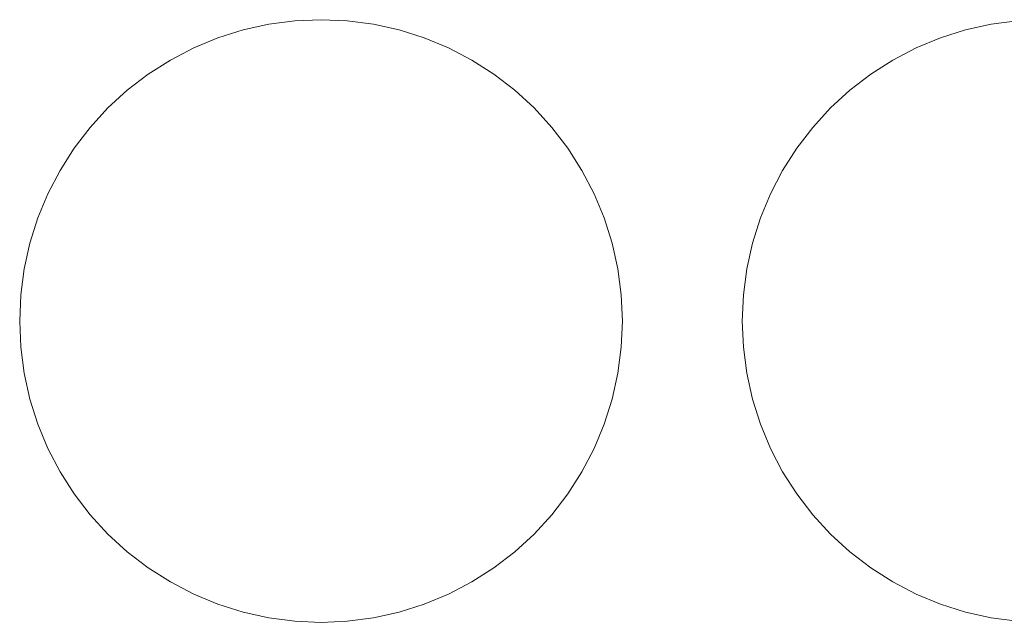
# Model space of a CAD drawing. Header units: millimetres. Extents: x -865 to 866, y -41 to 38.
# Tile 94 of 192: x -65 to -34, y 19 to 38. Entities that reach past the tile are written whole.
import ezdxf

# ---------------------------------------------------------------- set-up
doc = ezdxf.new("R2010")
doc.units = ezdxf.units.MM
doc.header["$LTSCALE"] = 5.08
doc.layers.add('Lighting-LED', color=7, linetype='Continuous', lineweight=5, true_color=0x000000)

# ---------------------------------------------------------------- blocks, each defined once
blk = doc.blocks.new('Group-2-1')
at = {"layer": 'Lighting-LED', "color": 18, "linetype": 'Continuous', "lineweight": 5}
for points, invisible_edges in [([(-25651.499, 11252.401, -183.913), (-25650.688, 11252.436, -183.913), (-25649.878, 11252.401, -183.913), (-25650.688, 11243.136, -183.913)], 12), ([(-25650.688, 11252.436, -180.738), (-25650.688, 11252.436, -183.913), (-25651.499, 11252.401, -183.913), (-25651.499, 11252.401, -180.738)], 5), ([(-25649.878, 11252.401, -180.738), (-25650.688, 11252.436, -180.738), (-25651.499, 11252.401, -180.738), (-25650.688, 11243.136, -180.738)], 12), ([(-25649.878, 11252.401, -180.738), (-25649.878, 11252.401, -183.913), (-25650.688, 11252.436, -183.913), (-25650.688, 11252.436, -180.738)], 5), ([(-25654.618, 11251.565, -183.913), (-25653.869, 11251.876, -183.913), (-25653.095, 11252.12, -183.913), (-25650.688, 11243.136, -183.913)], 12), ([(-25653.095, 11252.12, -180.738), (-25653.869, 11251.876, -180.738), (-25654.618, 11251.565, -180.738), (-25650.688, 11243.136, -180.738)], 12), ([(-25653.095, 11252.12, -180.738), (-25653.095, 11252.12, -183.913), (-25653.869, 11251.876, -183.913), (-25653.869, 11251.876, -180.738)], 5), ([(-25653.095, 11252.12, -183.913), (-25652.303, 11252.295, -183.913), (-25651.499, 11252.401, -183.913), (-25650.688, 11243.136, -183.913)], 12), ([(-25651.499, 11252.401, -180.738), (-25652.303, 11252.295, -180.738), (-25653.095, 11252.12, -180.738), (-25650.688, 11243.136, -180.738)], 12), ([(-25652.303, 11252.295, -180.738), (-25652.303, 11252.295, -183.913), (-25653.095, 11252.12, -183.913), (-25653.095, 11252.12, -180.738)], 5), ([(-25651.499, 11252.401, -180.738), (-25651.499, 11252.401, -183.913), (-25652.303, 11252.295, -183.913), (-25652.303, 11252.295, -180.738)], 5), ([(-25649.878, 11252.401, -183.913), (-25649.073, 11252.295, -183.913), (-25648.281, 11252.12, -183.913), (-25650.688, 11243.136, -183.913)], 12), ([(-25648.281, 11252.12, -180.738), (-25649.073, 11252.295, -180.738), (-25649.878, 11252.401, -180.738), (-25650.688, 11243.136, -180.738)], 12), ([(-25648.281, 11252.12, -183.913), (-25647.507, 11251.876, -183.913), (-25646.758, 11251.565, -183.913), (-25650.688, 11243.136, -183.913)], 12), ([(-25646.758, 11251.565, -180.738), (-25647.507, 11251.876, -180.738), (-25648.281, 11252.12, -180.738), (-25650.688, 11243.136, -180.738)], 12), ([(-25649.073, 11252.295, -180.738), (-25649.073, 11252.295, -183.913), (-25649.878, 11252.401, -183.913), (-25649.878, 11252.401, -180.738)], 5), ([(-25648.281, 11252.12, -180.738), (-25648.281, 11252.12, -183.913), (-25649.073, 11252.295, -183.913), (-25649.073, 11252.295, -180.738)], 5), ([(-25647.507, 11251.876, -180.738), (-25647.507, 11251.876, -183.913), (-25648.281, 11252.12, -183.913), (-25648.281, 11252.12, -180.738)], 5), ([(-25632.318, 11251.565, -183.913), (-25631.569, 11251.876, -183.913), (-25630.795, 11252.12, -183.913), (-25628.388, 11243.136, -183.913)], 12), ([(-25630.795, 11252.12, -180.738), (-25631.569, 11251.876, -180.738), (-25632.318, 11251.565, -180.738), (-25628.388, 11243.136, -180.738)], 12), ([(-25630.795, 11252.12, -180.738), (-25630.795, 11252.12, -183.913), (-25631.569, 11251.876, -183.913), (-25631.569, 11251.876, -180.738)], 5), ([(-25630.795, 11252.12, -183.913), (-25630.003, 11252.295, -183.913), (-25629.199, 11252.401, -183.913), (-25628.388, 11243.136, -183.913)], 12), ([(-25629.199, 11252.401, -180.738), (-25630.003, 11252.295, -180.738), (-25630.795, 11252.12, -180.738), (-25628.388, 11243.136, -180.738)], 12), ([(-25630.003, 11252.295, -180.738), (-25630.003, 11252.295, -183.913), (-25630.795, 11252.12, -183.913), (-25630.795, 11252.12, -180.738)], 5), ([(-25629.199, 11252.401, -180.738), (-25629.199, 11252.401, -183.913), (-25630.003, 11252.295, -183.913), (-25630.003, 11252.295, -180.738)], 5), ([(-25653.869, 11251.876, -180.738), (-25653.869, 11251.876, -183.913), (-25654.618, 11251.565, -183.913), (-25654.618, 11251.565, -180.738)], 5), ([(-25646.758, 11251.565, -180.738), (-25646.758, 11251.565, -183.913), (-25647.507, 11251.876, -183.913), (-25647.507, 11251.876, -180.738)], 5), ([(-25631.569, 11251.876, -180.738), (-25631.569, 11251.876, -183.913), (-25632.318, 11251.565, -183.913), (-25632.318, 11251.565, -180.738)], 5), ([(-25656.022, 11250.755, -183.913), (-25655.338, 11251.191, -183.913), (-25654.618, 11251.565, -183.913), (-25650.688, 11243.136, -183.913)], 12), ([(-25654.618, 11251.565, -180.738), (-25655.338, 11251.191, -180.738), (-25656.022, 11250.755, -180.738), (-25650.688, 11243.136, -180.738)], 12), ([(-25654.618, 11251.565, -180.738), (-25654.618, 11251.565, -183.913), (-25655.338, 11251.191, -183.913), (-25655.338, 11251.191, -180.738)], 5), ([(-25646.758, 11251.565, -183.913), (-25646.038, 11251.191, -183.913), (-25645.354, 11250.755, -183.913), (-25650.688, 11243.136, -183.913)], 12), ([(-25645.354, 11250.755, -180.738), (-25646.038, 11251.191, -180.738), (-25646.758, 11251.565, -180.738), (-25650.688, 11243.136, -180.738)], 12), ([(-25646.038, 11251.191, -180.738), (-25646.038, 11251.191, -183.913), (-25646.758, 11251.565, -183.913), (-25646.758, 11251.565, -180.738)], 5), ([(-25633.722, 11250.755, -183.913), (-25633.038, 11251.191, -183.913), (-25632.318, 11251.565, -183.913), (-25628.388, 11243.136, -183.913)], 12), ([(-25632.318, 11251.565, -180.738), (-25633.038, 11251.191, -180.738), (-25633.722, 11250.755, -180.738), (-25628.388, 11243.136, -180.738)], 12), ([(-25632.318, 11251.565, -180.738), (-25632.318, 11251.565, -183.913), (-25633.038, 11251.191, -183.913), (-25633.038, 11251.191, -180.738)], 5), ([(-25655.338, 11251.191, -180.738), (-25655.338, 11251.191, -183.913), (-25656.022, 11250.755, -183.913), (-25656.022, 11250.755, -180.738)], 5), ([(-25645.354, 11250.755, -180.738), (-25645.354, 11250.755, -183.913), (-25646.038, 11251.191, -183.913), (-25646.038, 11251.191, -180.738)], 5), ([(-25633.038, 11251.191, -180.738), (-25633.038, 11251.191, -183.913), (-25633.722, 11250.755, -183.913), (-25633.722, 11250.755, -180.738)], 5), ([(-25657.264, 11249.713, -183.913), (-25656.666, 11250.261, -183.913), (-25656.022, 11250.755, -183.913), (-25650.688, 11243.136, -183.913)], 12), ([(-25656.022, 11250.755, -180.738), (-25656.666, 11250.261, -180.738), (-25657.264, 11249.713, -180.738), (-25650.688, 11243.136, -180.738)], 12), ([(-25656.022, 11250.755, -180.738), (-25656.022, 11250.755, -183.913), (-25656.666, 11250.261, -183.913), (-25656.666, 11250.261, -180.738)], 5), ([(-25645.354, 11250.755, -183.913), (-25644.71, 11250.261, -183.913), (-25644.112, 11249.713, -183.913), (-25650.688, 11243.136, -183.913)], 12), ([(-25644.112, 11249.713, -180.738), (-25644.71, 11250.261, -180.738), (-25645.354, 11250.755, -180.738), (-25650.688, 11243.136, -180.738)], 12), ([(-25644.71, 11250.261, -180.738), (-25644.71, 11250.261, -183.913), (-25645.354, 11250.755, -183.913), (-25645.354, 11250.755, -180.738)], 5), ([(-25634.964, 11249.713, -183.913), (-25634.366, 11250.261, -183.913), (-25633.722, 11250.755, -183.913), (-25628.388, 11243.136, -183.913)], 12), ([(-25633.722, 11250.755, -180.738), (-25634.366, 11250.261, -180.738), (-25634.964, 11249.713, -180.738), (-25628.388, 11243.136, -180.738)], 12), ([(-25633.722, 11250.755, -180.738), (-25633.722, 11250.755, -183.913), (-25634.366, 11250.261, -183.913), (-25634.366, 11250.261, -180.738)], 5), ([(-25656.666, 11250.261, -180.738), (-25656.666, 11250.261, -183.913), (-25657.264, 11249.713, -183.913), (-25657.264, 11249.713, -180.738)], 5), ([(-25644.112, 11249.713, -180.738), (-25644.112, 11249.713, -183.913), (-25644.71, 11250.261, -183.913), (-25644.71, 11250.261, -180.738)], 5), ([(-25634.366, 11250.261, -180.738), (-25634.366, 11250.261, -183.913), (-25634.964, 11249.713, -183.913), (-25634.964, 11249.713, -180.738)], 5), ([(-25658.306, 11248.471, -183.913), (-25657.812, 11249.114, -183.913), (-25657.264, 11249.713, -183.913), (-25650.688, 11243.136, -183.913)], 12), ([(-25657.264, 11249.713, -180.738), (-25657.812, 11249.114, -180.738), (-25658.306, 11248.471, -180.738), (-25650.688, 11243.136, -180.738)], 12), ([(-25657.264, 11249.713, -180.738), (-25657.264, 11249.713, -183.913), (-25657.812, 11249.114, -183.913), (-25657.812, 11249.114, -180.738)], 5), ([(-25644.112, 11249.713, -183.913), (-25643.564, 11249.114, -183.913), (-25643.07, 11248.471, -183.913), (-25650.688, 11243.136, -183.913)], 12), ([(-25643.07, 11248.471, -180.738), (-25643.564, 11249.114, -180.738), (-25644.112, 11249.713, -180.738), (-25650.688, 11243.136, -180.738)], 12), ([(-25643.564, 11249.114, -180.738), (-25643.564, 11249.114, -183.913), (-25644.112, 11249.713, -183.913), (-25644.112, 11249.713, -180.738)], 5), ([(-25636.006, 11248.471, -183.913), (-25635.512, 11249.114, -183.913), (-25634.964, 11249.713, -183.913), (-25628.388, 11243.136, -183.913)], 12), ([(-25634.964, 11249.713, -180.738), (-25635.512, 11249.114, -180.738), (-25636.006, 11248.471, -180.738), (-25628.388, 11243.136, -180.738)], 12), ([(-25634.964, 11249.713, -180.738), (-25634.964, 11249.713, -183.913), (-25635.512, 11249.114, -183.913), (-25635.512, 11249.114, -180.738)], 5), ([(-25657.812, 11249.114, -180.738), (-25657.812, 11249.114, -183.913), (-25658.306, 11248.471, -183.913), (-25658.306, 11248.471, -180.738)], 5), ([(-25643.07, 11248.471, -180.738), (-25643.07, 11248.471, -183.913), (-25643.564, 11249.114, -183.913), (-25643.564, 11249.114, -180.738)], 5), ([(-25635.512, 11249.114, -180.738), (-25635.512, 11249.114, -183.913), (-25636.006, 11248.471, -183.913), (-25636.006, 11248.471, -180.738)], 5), ([(-25659.117, 11247.067, -183.913), (-25658.742, 11247.786, -183.913), (-25658.306, 11248.471, -183.913), (-25650.688, 11243.136, -183.913)], 12), ([(-25658.306, 11248.471, -180.738), (-25658.742, 11247.786, -180.738), (-25659.117, 11247.067, -180.738), (-25650.688, 11243.136, -180.738)], 12), ([(-25658.306, 11248.471, -180.738), (-25658.306, 11248.471, -183.913), (-25658.742, 11247.786, -183.913), (-25658.742, 11247.786, -180.738)], 5), ([(-25643.07, 11248.471, -183.913), (-25642.634, 11247.786, -183.913), (-25642.259, 11247.067, -183.913), (-25650.688, 11243.136, -183.913)], 12), ([(-25642.259, 11247.067, -180.738), (-25642.634, 11247.786, -180.738), (-25643.07, 11248.471, -180.738), (-25650.688, 11243.136, -180.738)], 12), ([(-25642.634, 11247.786, -180.738), (-25642.634, 11247.786, -183.913), (-25643.07, 11248.471, -183.913), (-25643.07, 11248.471, -180.738)], 5), ([(-25636.817, 11247.067, -183.913), (-25636.442, 11247.786, -183.913), (-25636.006, 11248.471, -183.913), (-25628.388, 11243.136, -183.913)], 12), ([(-25636.006, 11248.471, -180.738), (-25636.442, 11247.786, -180.738), (-25636.817, 11247.067, -180.738), (-25628.388, 11243.136, -180.738)], 12), ([(-25636.006, 11248.471, -180.738), (-25636.006, 11248.471, -183.913), (-25636.442, 11247.786, -183.913), (-25636.442, 11247.786, -180.738)], 5), ([(-25658.742, 11247.786, -180.738), (-25658.742, 11247.786, -183.913), (-25659.117, 11247.067, -183.913), (-25659.117, 11247.067, -180.738)], 5), ([(-25642.259, 11247.067, -180.738), (-25642.259, 11247.067, -183.913), (-25642.634, 11247.786, -183.913), (-25642.634, 11247.786, -180.738)], 5), ([(-25636.442, 11247.786, -180.738), (-25636.442, 11247.786, -183.913), (-25636.817, 11247.067, -183.913), (-25636.817, 11247.067, -180.738)], 5), ([(-25659.671, 11245.543, -183.913), (-25659.427, 11246.317, -183.913), (-25659.117, 11247.067, -183.913), (-25650.688, 11243.136, -183.913)], 12), ([(-25659.117, 11247.067, -180.738), (-25659.427, 11246.317, -180.738), (-25659.671, 11245.543, -180.738), (-25650.688, 11243.136, -180.738)], 12), ([(-25659.117, 11247.067, -180.738), (-25659.117, 11247.067, -183.913), (-25659.427, 11246.317, -183.913), (-25659.427, 11246.317, -180.738)], 5), ([(-25642.259, 11247.067, -183.913), (-25641.949, 11246.317, -183.913), (-25641.705, 11245.543, -183.913), (-25650.688, 11243.136, -183.913)], 12), ([(-25641.705, 11245.543, -180.738), (-25641.949, 11246.317, -180.738), (-25642.259, 11247.067, -180.738), (-25650.688, 11243.136, -180.738)], 12), ([(-25641.949, 11246.317, -180.738), (-25641.949, 11246.317, -183.913), (-25642.259, 11247.067, -183.913), (-25642.259, 11247.067, -180.738)], 5), ([(-25637.371, 11245.543, -183.913), (-25637.127, 11246.317, -183.913), (-25636.817, 11247.067, -183.913), (-25628.388, 11243.136, -183.913)], 12), ([(-25636.817, 11247.067, -180.738), (-25637.127, 11246.317, -180.738), (-25637.371, 11245.543, -180.738), (-25628.388, 11243.136, -180.738)], 12), ([(-25636.817, 11247.067, -180.738), (-25636.817, 11247.067, -183.913), (-25637.127, 11246.317, -183.913), (-25637.127, 11246.317, -180.738)], 5), ([(-25659.427, 11246.317, -180.738), (-25659.427, 11246.317, -183.913), (-25659.671, 11245.543, -183.913), (-25659.671, 11245.543, -180.738)], 5), ([(-25641.705, 11245.543, -180.738), (-25641.705, 11245.543, -183.913), (-25641.949, 11246.317, -183.913), (-25641.949, 11246.317, -180.738)], 5), ([(-25637.127, 11246.317, -180.738), (-25637.127, 11246.317, -183.913), (-25637.371, 11245.543, -183.913), (-25637.371, 11245.543, -180.738)], 5), ([(-25659.953, 11243.947, -183.913), (-25659.847, 11244.751, -183.913), (-25659.671, 11245.543, -183.913), (-25650.688, 11243.136, -183.913)], 12), ([(-25659.671, 11245.543, -180.738), (-25659.847, 11244.751, -180.738), (-25659.953, 11243.947, -180.738), (-25650.688, 11243.136, -180.738)], 12), ([(-25659.671, 11245.543, -180.738), (-25659.671, 11245.543, -183.913), (-25659.847, 11244.751, -183.913), (-25659.847, 11244.751, -180.738)], 5), ([(-25641.705, 11245.543, -183.913), (-25641.529, 11244.751, -183.913), (-25641.424, 11243.947, -183.913), (-25650.688, 11243.136, -183.913)], 12), ([(-25650.688, 11243.136, -180.738), (-25641.424, 11243.947, -180.738), (-25641.529, 11244.751, -180.738), (-25641.705, 11245.543, -180.738)], 9), ([(-25641.529, 11244.751, -180.738), (-25641.529, 11244.751, -183.913), (-25641.705, 11245.543, -183.913), (-25641.705, 11245.543, -180.738)], 5), ([(-25637.653, 11243.947, -183.913), (-25637.547, 11244.751, -183.913), (-25637.371, 11245.543, -183.913), (-25628.388, 11243.136, -183.913)], 12), ([(-25637.371, 11245.543, -180.738), (-25637.547, 11244.751, -180.738), (-25637.653, 11243.947, -180.738), (-25628.388, 11243.136, -180.738)], 12), ([(-25637.371, 11245.543, -180.738), (-25637.371, 11245.543, -183.913), (-25637.547, 11244.751, -183.913), (-25637.547, 11244.751, -180.738)], 5), ([(-25659.847, 11244.751, -180.738), (-25659.847, 11244.751, -183.913), (-25659.953, 11243.947, -183.913), (-25659.953, 11243.947, -180.738)], 5), ([(-25641.424, 11243.947, -180.738), (-25641.424, 11243.947, -183.913), (-25641.529, 11244.751, -183.913), (-25641.529, 11244.751, -180.738)], 5), ([(-25637.547, 11244.751, -180.738), (-25637.547, 11244.751, -183.913), (-25637.653, 11243.947, -183.913), (-25637.653, 11243.947, -180.738)], 5), ([(-25659.953, 11242.326, -183.913), (-25659.988, 11243.136, -183.913), (-25659.953, 11243.947, -183.913), (-25650.688, 11243.136, -183.913)], 12), ([(-25659.953, 11243.947, -180.738), (-25659.953, 11243.947, -183.913), (-25659.988, 11243.136, -183.913), (-25659.988, 11243.136, -180.738)], 5), ([(-25659.953, 11243.947, -180.738), (-25659.988, 11243.136, -180.738), (-25659.953, 11242.326, -180.738), (-25650.688, 11243.136, -180.738)], 12), ([(-25641.424, 11243.947, -183.913), (-25641.388, 11243.136, -183.913), (-25641.424, 11242.326, -183.913), (-25650.688, 11243.136, -183.913)], 12), ([(-25641.424, 11242.326, -180.738), (-25641.388, 11243.136, -180.738), (-25641.424, 11243.947, -180.738), (-25650.688, 11243.136, -180.738)], 12), ([(-25641.388, 11243.136, -180.738), (-25641.388, 11243.136, -183.913), (-25641.424, 11243.947, -183.913), (-25641.424, 11243.947, -180.738)], 5), ([(-25637.653, 11242.326, -183.913), (-25637.688, 11243.136, -183.913), (-25637.653, 11243.947, -183.913), (-25628.388, 11243.136, -183.913)], 12), ([(-25637.653, 11243.947, -180.738), (-25637.653, 11243.947, -183.913), (-25637.688, 11243.136, -183.913), (-25637.688, 11243.136, -180.738)], 5), ([(-25637.653, 11243.947, -180.738), (-25637.688, 11243.136, -180.738), (-25637.653, 11242.326, -180.738), (-25628.388, 11243.136, -180.738)], 12), ([(-25659.988, 11243.136, -180.738), (-25659.988, 11243.136, -183.913), (-25659.953, 11242.326, -183.913), (-25659.953, 11242.326, -180.738)], 5), ([(-25659.671, 11240.729, -183.913), (-25659.847, 11241.522, -183.913), (-25659.953, 11242.326, -183.913), (-25650.688, 11243.136, -183.913)], 12), ([(-25659.953, 11242.326, -180.738), (-25659.847, 11241.522, -180.738), (-25659.671, 11240.729, -180.738), (-25650.688, 11243.136, -180.738)], 12), ([(-25659.117, 11239.206, -183.913), (-25659.427, 11239.956, -183.913), (-25659.671, 11240.729, -183.913), (-25650.688, 11243.136, -183.913)], 12), ([(-25659.671, 11240.729, -180.738), (-25659.427, 11239.956, -180.738), (-25659.117, 11239.206, -180.738), (-25650.688, 11243.136, -180.738)], 12), ([(-25658.306, 11237.802, -183.913), (-25658.742, 11238.486, -183.913), (-25659.117, 11239.206, -183.913), (-25650.688, 11243.136, -183.913)], 12), ([(-25659.117, 11239.206, -180.738), (-25658.742, 11238.486, -180.738), (-25658.306, 11237.802, -180.738), (-25650.688, 11243.136, -180.738)], 12), ([(-25657.264, 11236.56, -183.913), (-25657.812, 11237.159, -183.913), (-25658.306, 11237.802, -183.913), (-25650.688, 11243.136, -183.913)], 12), ([(-25658.306, 11237.802, -180.738), (-25657.812, 11237.159, -180.738), (-25657.264, 11236.56, -180.738), (-25650.688, 11243.136, -180.738)], 12), ([(-25656.022, 11235.518, -183.913), (-25656.666, 11236.012, -183.913), (-25657.264, 11236.56, -183.913), (-25650.688, 11243.136, -183.913)], 12), ([(-25657.264, 11236.56, -180.738), (-25656.666, 11236.012, -180.738), (-25656.022, 11235.518, -180.738), (-25650.688, 11243.136, -180.738)], 12), ([(-25654.618, 11234.708, -183.913), (-25655.338, 11235.082, -183.913), (-25656.022, 11235.518, -183.913), (-25650.688, 11243.136, -183.913)], 12), ([(-25656.022, 11235.518, -180.738), (-25655.338, 11235.082, -180.738), (-25654.618, 11234.708, -180.738), (-25650.688, 11243.136, -180.738)], 12), ([(-25653.095, 11234.153, -183.913), (-25653.869, 11234.397, -183.913), (-25654.618, 11234.708, -183.913), (-25650.688, 11243.136, -183.913)], 12), ([(-25654.618, 11234.708, -180.738), (-25653.869, 11234.397, -180.738), (-25653.095, 11234.153, -180.738), (-25650.688, 11243.136, -180.738)], 12), ([(-25651.499, 11233.872, -183.913), (-25652.303, 11233.978, -183.913), (-25653.095, 11234.153, -183.913), (-25650.688, 11243.136, -183.913)], 12), ([(-25653.095, 11234.153, -180.738), (-25652.303, 11233.978, -180.738), (-25651.499, 11233.872, -180.738), (-25650.688, 11243.136, -180.738)], 12), ([(-25649.878, 11233.872, -183.913), (-25650.688, 11233.836, -183.913), (-25651.499, 11233.872, -183.913), (-25650.688, 11243.136, -183.913)], 12), ([(-25651.499, 11233.872, -180.738), (-25650.688, 11233.836, -180.738), (-25649.878, 11233.872, -180.738), (-25650.688, 11243.136, -180.738)], 12), ([(-25650.688, 11243.136, -183.913), (-25641.424, 11242.326, -183.913), (-25641.529, 11241.522, -183.913), (-25641.705, 11240.729, -183.913)], 9), ([(-25641.705, 11240.729, -183.913), (-25641.949, 11239.956, -183.913), (-25642.259, 11239.206, -183.913), (-25650.688, 11243.136, -183.913)], 12), ([(-25642.259, 11239.206, -183.913), (-25642.634, 11238.486, -183.913), (-25643.07, 11237.802, -183.913), (-25650.688, 11243.136, -183.913)], 12), ([(-25643.07, 11237.802, -183.913), (-25643.564, 11237.159, -183.913), (-25644.112, 11236.56, -183.913), (-25650.688, 11243.136, -183.913)], 12), ([(-25644.112, 11236.56, -183.913), (-25644.71, 11236.012, -183.913), (-25645.354, 11235.518, -183.913), (-25650.688, 11243.136, -183.913)], 12), ([(-25645.354, 11235.518, -183.913), (-25646.038, 11235.082, -183.913), (-25646.758, 11234.708, -183.913), (-25650.688, 11243.136, -183.913)], 12), ([(-25646.758, 11234.708, -183.913), (-25647.507, 11234.397, -183.913), (-25648.281, 11234.153, -183.913), (-25650.688, 11243.136, -183.913)], 12), ([(-25648.281, 11234.153, -183.913), (-25649.073, 11233.978, -183.913), (-25649.878, 11233.872, -183.913), (-25650.688, 11243.136, -183.913)], 12), ([(-25649.878, 11233.872, -180.738), (-25649.073, 11233.978, -180.738), (-25648.281, 11234.153, -180.738), (-25650.688, 11243.136, -180.738)], 12), ([(-25648.281, 11234.153, -180.738), (-25647.507, 11234.397, -180.738), (-25646.758, 11234.708, -180.738), (-25650.688, 11243.136, -180.738)], 12), ([(-25646.758, 11234.708, -180.738), (-25646.038, 11235.082, -180.738), (-25645.354, 11235.518, -180.738), (-25650.688, 11243.136, -180.738)], 12), ([(-25645.354, 11235.518, -180.738), (-25644.71, 11236.012, -180.738), (-25644.112, 11236.56, -180.738), (-25650.688, 11243.136, -180.738)], 12), ([(-25644.112, 11236.56, -180.738), (-25643.564, 11237.159, -180.738), (-25643.07, 11237.802, -180.738), (-25650.688, 11243.136, -180.738)], 12), ([(-25643.07, 11237.802, -180.738), (-25642.634, 11238.486, -180.738), (-25642.259, 11239.206, -180.738), (-25650.688, 11243.136, -180.738)], 12), ([(-25642.259, 11239.206, -180.738), (-25641.949, 11239.956, -180.738), (-25641.705, 11240.729, -180.738), (-25650.688, 11243.136, -180.738)], 12), ([(-25641.705, 11240.729, -180.738), (-25641.529, 11241.522, -180.738), (-25641.424, 11242.326, -180.738), (-25650.688, 11243.136, -180.738)], 12), ([(-25641.424, 11242.326, -180.738), (-25641.424, 11242.326, -183.913), (-25641.388, 11243.136, -183.913), (-25641.388, 11243.136, -180.738)], 5), ([(-25637.688, 11243.136, -180.738), (-25637.688, 11243.136, -183.913), (-25637.653, 11242.326, -183.913), (-25637.653, 11242.326, -180.738)], 5), ([(-25637.371, 11240.729, -183.913), (-25637.547, 11241.522, -183.913), (-25637.653, 11242.326, -183.913), (-25628.388, 11243.136, -183.913)], 12), ([(-25637.653, 11242.326, -180.738), (-25637.547, 11241.522, -180.738), (-25637.371, 11240.729, -180.738), (-25628.388, 11243.136, -180.738)], 12), ([(-25636.817, 11239.206, -183.913), (-25637.127, 11239.956, -183.913), (-25637.371, 11240.729, -183.913), (-25628.388, 11243.136, -183.913)], 12), ([(-25637.371, 11240.729, -180.738), (-25637.127, 11239.956, -180.738), (-25636.817, 11239.206, -180.738), (-25628.388, 11243.136, -180.738)], 12), ([(-25636.006, 11237.802, -183.913), (-25636.442, 11238.486, -183.913), (-25636.817, 11239.206, -183.913), (-25628.388, 11243.136, -183.913)], 12), ([(-25636.817, 11239.206, -180.738), (-25636.442, 11238.486, -180.738), (-25636.006, 11237.802, -180.738), (-25628.388, 11243.136, -180.738)], 12), ([(-25634.964, 11236.56, -183.913), (-25635.512, 11237.159, -183.913), (-25636.006, 11237.802, -183.913), (-25628.388, 11243.136, -183.913)], 12), ([(-25636.006, 11237.802, -180.738), (-25635.512, 11237.159, -180.738), (-25634.964, 11236.56, -180.738), (-25628.388, 11243.136, -180.738)], 12), ([(-25633.722, 11235.518, -183.913), (-25634.366, 11236.012, -183.913), (-25634.964, 11236.56, -183.913), (-25628.388, 11243.136, -183.913)], 12), ([(-25634.964, 11236.56, -180.738), (-25634.366, 11236.012, -180.738), (-25633.722, 11235.518, -180.738), (-25628.388, 11243.136, -180.738)], 12), ([(-25632.318, 11234.708, -183.913), (-25633.038, 11235.082, -183.913), (-25633.722, 11235.518, -183.913), (-25628.388, 11243.136, -183.913)], 12), ([(-25633.722, 11235.518, -180.738), (-25633.038, 11235.082, -180.738), (-25632.318, 11234.708, -180.738), (-25628.388, 11243.136, -180.738)], 12), ([(-25630.795, 11234.153, -183.913), (-25631.569, 11234.397, -183.913), (-25632.318, 11234.708, -183.913), (-25628.388, 11243.136, -183.913)], 12), ([(-25632.318, 11234.708, -180.738), (-25631.569, 11234.397, -180.738), (-25630.795, 11234.153, -180.738), (-25628.388, 11243.136, -180.738)], 12), ([(-25629.199, 11233.872, -183.913), (-25630.003, 11233.978, -183.913), (-25630.795, 11234.153, -183.913), (-25628.388, 11243.136, -183.913)], 12), ([(-25630.795, 11234.153, -180.738), (-25630.003, 11233.978, -180.738), (-25629.199, 11233.872, -180.738), (-25628.388, 11243.136, -180.738)], 12), ([(-25659.953, 11242.326, -180.738), (-25659.953, 11242.326, -183.913), (-25659.847, 11241.522, -183.913), (-25659.847, 11241.522, -180.738)], 5), ([(-25641.529, 11241.522, -180.738), (-25641.529, 11241.522, -183.913), (-25641.424, 11242.326, -183.913), (-25641.424, 11242.326, -180.738)], 5), ([(-25637.653, 11242.326, -180.738), (-25637.653, 11242.326, -183.913), (-25637.547, 11241.522, -183.913), (-25637.547, 11241.522, -180.738)], 5), ([(-25659.847, 11241.522, -180.738), (-25659.847, 11241.522, -183.913), (-25659.671, 11240.729, -183.913), (-25659.671, 11240.729, -180.738)], 5), ([(-25641.705, 11240.729, -180.738), (-25641.705, 11240.729, -183.913), (-25641.529, 11241.522, -183.913), (-25641.529, 11241.522, -180.738)], 5), ([(-25637.547, 11241.522, -180.738), (-25637.547, 11241.522, -183.913), (-25637.371, 11240.729, -183.913), (-25637.371, 11240.729, -180.738)], 5), ([(-25659.671, 11240.729, -180.738), (-25659.671, 11240.729, -183.913), (-25659.427, 11239.956, -183.913), (-25659.427, 11239.956, -180.738)], 5), ([(-25641.949, 11239.956, -180.738), (-25641.949, 11239.956, -183.913), (-25641.705, 11240.729, -183.913), (-25641.705, 11240.729, -180.738)], 5), ([(-25637.371, 11240.729, -180.738), (-25637.371, 11240.729, -183.913), (-25637.127, 11239.956, -183.913), (-25637.127, 11239.956, -180.738)], 5), ([(-25659.427, 11239.956, -180.738), (-25659.427, 11239.956, -183.913), (-25659.117, 11239.206, -183.913), (-25659.117, 11239.206, -180.738)], 5), ([(-25642.259, 11239.206, -180.738), (-25642.259, 11239.206, -183.913), (-25641.949, 11239.956, -183.913), (-25641.949, 11239.956, -180.738)], 5), ([(-25637.127, 11239.956, -180.738), (-25637.127, 11239.956, -183.913), (-25636.817, 11239.206, -183.913), (-25636.817, 11239.206, -180.738)], 5), ([(-25659.117, 11239.206, -180.738), (-25659.117, 11239.206, -183.913), (-25658.742, 11238.486, -183.913), (-25658.742, 11238.486, -180.738)], 5), ([(-25642.634, 11238.486, -180.738), (-25642.634, 11238.486, -183.913), (-25642.259, 11239.206, -183.913), (-25642.259, 11239.206, -180.738)], 5), ([(-25636.817, 11239.206, -180.738), (-25636.817, 11239.206, -183.913), (-25636.442, 11238.486, -183.913), (-25636.442, 11238.486, -180.738)], 5), ([(-25658.742, 11238.486, -180.738), (-25658.742, 11238.486, -183.913), (-25658.306, 11237.802, -183.913), (-25658.306, 11237.802, -180.738)], 5), ([(-25643.07, 11237.802, -180.738), (-25643.07, 11237.802, -183.913), (-25642.634, 11238.486, -183.913), (-25642.634, 11238.486, -180.738)], 5), ([(-25636.442, 11238.486, -180.738), (-25636.442, 11238.486, -183.913), (-25636.006, 11237.802, -183.913), (-25636.006, 11237.802, -180.738)], 5), ([(-25658.306, 11237.802, -180.738), (-25658.306, 11237.802, -183.913), (-25657.812, 11237.159, -183.913), (-25657.812, 11237.159, -180.738)], 5), ([(-25643.564, 11237.159, -180.738), (-25643.564, 11237.159, -183.913), (-25643.07, 11237.802, -183.913), (-25643.07, 11237.802, -180.738)], 5), ([(-25636.006, 11237.802, -180.738), (-25636.006, 11237.802, -183.913), (-25635.512, 11237.159, -183.913), (-25635.512, 11237.159, -180.738)], 5), ([(-25657.812, 11237.159, -180.738), (-25657.812, 11237.159, -183.913), (-25657.264, 11236.56, -183.913), (-25657.264, 11236.56, -180.738)], 5), ([(-25644.112, 11236.56, -180.738), (-25644.112, 11236.56, -183.913), (-25643.564, 11237.159, -183.913), (-25643.564, 11237.159, -180.738)], 5), ([(-25635.512, 11237.159, -180.738), (-25635.512, 11237.159, -183.913), (-25634.964, 11236.56, -183.913), (-25634.964, 11236.56, -180.738)], 5), ([(-25657.264, 11236.56, -180.738), (-25657.264, 11236.56, -183.913), (-25656.666, 11236.012, -183.913), (-25656.666, 11236.012, -180.738)], 5), ([(-25644.71, 11236.012, -180.738), (-25644.71, 11236.012, -183.913), (-25644.112, 11236.56, -183.913), (-25644.112, 11236.56, -180.738)], 5), ([(-25634.964, 11236.56, -180.738), (-25634.964, 11236.56, -183.913), (-25634.366, 11236.012, -183.913), (-25634.366, 11236.012, -180.738)], 5), ([(-25656.666, 11236.012, -180.738), (-25656.666, 11236.012, -183.913), (-25656.022, 11235.518, -183.913), (-25656.022, 11235.518, -180.738)], 5), ([(-25645.354, 11235.518, -180.738), (-25645.354, 11235.518, -183.913), (-25644.71, 11236.012, -183.913), (-25644.71, 11236.012, -180.738)], 5), ([(-25634.366, 11236.012, -180.738), (-25634.366, 11236.012, -183.913), (-25633.722, 11235.518, -183.913), (-25633.722, 11235.518, -180.738)], 5), ([(-25656.022, 11235.518, -180.738), (-25656.022, 11235.518, -183.913), (-25655.338, 11235.082, -183.913), (-25655.338, 11235.082, -180.738)], 5), ([(-25646.038, 11235.082, -180.738), (-25646.038, 11235.082, -183.913), (-25645.354, 11235.518, -183.913), (-25645.354, 11235.518, -180.738)], 5), ([(-25633.722, 11235.518, -180.738), (-25633.722, 11235.518, -183.913), (-25633.038, 11235.082, -183.913), (-25633.038, 11235.082, -180.738)], 5), ([(-25655.338, 11235.082, -180.738), (-25655.338, 11235.082, -183.913), (-25654.618, 11234.708, -183.913), (-25654.618, 11234.708, -180.738)], 5), ([(-25646.758, 11234.708, -180.738), (-25646.758, 11234.708, -183.913), (-25646.038, 11235.082, -183.913), (-25646.038, 11235.082, -180.738)], 5), ([(-25633.038, 11235.082, -180.738), (-25633.038, 11235.082, -183.913), (-25632.318, 11234.708, -183.913), (-25632.318, 11234.708, -180.738)], 5), ([(-25654.618, 11234.708, -180.738), (-25654.618, 11234.708, -183.913), (-25653.869, 11234.397, -183.913), (-25653.869, 11234.397, -180.738)], 5), ([(-25647.507, 11234.397, -180.738), (-25647.507, 11234.397, -183.913), (-25646.758, 11234.708, -183.913), (-25646.758, 11234.708, -180.738)], 5), ([(-25632.318, 11234.708, -180.738), (-25632.318, 11234.708, -183.913), (-25631.569, 11234.397, -183.913), (-25631.569, 11234.397, -180.738)], 5), ([(-25653.869, 11234.397, -180.738), (-25653.869, 11234.397, -183.913), (-25653.095, 11234.153, -183.913), (-25653.095, 11234.153, -180.738)], 5), ([(-25648.281, 11234.153, -180.738), (-25648.281, 11234.153, -183.913), (-25647.507, 11234.397, -183.913), (-25647.507, 11234.397, -180.738)], 5), ([(-25631.569, 11234.397, -180.738), (-25631.569, 11234.397, -183.913), (-25630.795, 11234.153, -183.913), (-25630.795, 11234.153, -180.738)], 5), ([(-25653.095, 11234.153, -180.738), (-25653.095, 11234.153, -183.913), (-25652.303, 11233.978, -183.913), (-25652.303, 11233.978, -180.738)], 5), ([(-25652.303, 11233.978, -180.738), (-25652.303, 11233.978, -183.913), (-25651.499, 11233.872, -183.913), (-25651.499, 11233.872, -180.738)], 5), ([(-25651.499, 11233.872, -180.738), (-25651.499, 11233.872, -183.913), (-25650.688, 11233.836, -183.913), (-25650.688, 11233.836, -180.738)], 5), ([(-25650.688, 11233.836, -180.738), (-25650.688, 11233.836, -183.913), (-25649.878, 11233.872, -183.913), (-25649.878, 11233.872, -180.738)], 5), ([(-25649.878, 11233.872, -180.738), (-25649.878, 11233.872, -183.913), (-25649.073, 11233.978, -183.913), (-25649.073, 11233.978, -180.738)], 5), ([(-25649.073, 11233.978, -180.738), (-25649.073, 11233.978, -183.913), (-25648.281, 11234.153, -183.913), (-25648.281, 11234.153, -180.738)], 5), ([(-25630.795, 11234.153, -180.738), (-25630.795, 11234.153, -183.913), (-25630.003, 11233.978, -183.913), (-25630.003, 11233.978, -180.738)], 5), ([(-25630.003, 11233.978, -180.738), (-25630.003, 11233.978, -183.913), (-25629.199, 11233.872, -183.913), (-25629.199, 11233.872, -180.738)], 5)]:
    blk.add_3dface(points, dxfattribs=dict(at, invisible_edges=invisible_edges))
at = {"layer": 'Lighting-LED', "color": 0, "flags": 1}
for tag in ['Yoke', 'Weight', 'Weight', 'Wattage', '3D_Symbol_Name', 'Candlepower', 'Body', 'Model_Name', 'Beam_Angle', 'Field_Angle', 'Remarks', 'Beam_Angle_2', 'Field_Angle_2', 'Num_Channels', 'Frame_Size', 'Device_Type', 'FixtureID', 'Frame_Size', 'Base', 'Lens', 'Inst_Type', 'Lamp']:
    blk.add_attdef(tag, (-10856.953, 14479.05), '', height=0.18, dxfattribs=at)

msp = doc.modelspace()

# ---------------------------------------------------------------- block references
at = {"layer": 'Lighting-LED', "color": 7}
msp.add_blockref('Group-2-1', (25595.113, -11214.53), dxfattribs=at)

doc.saveas('drawing.dxf')
